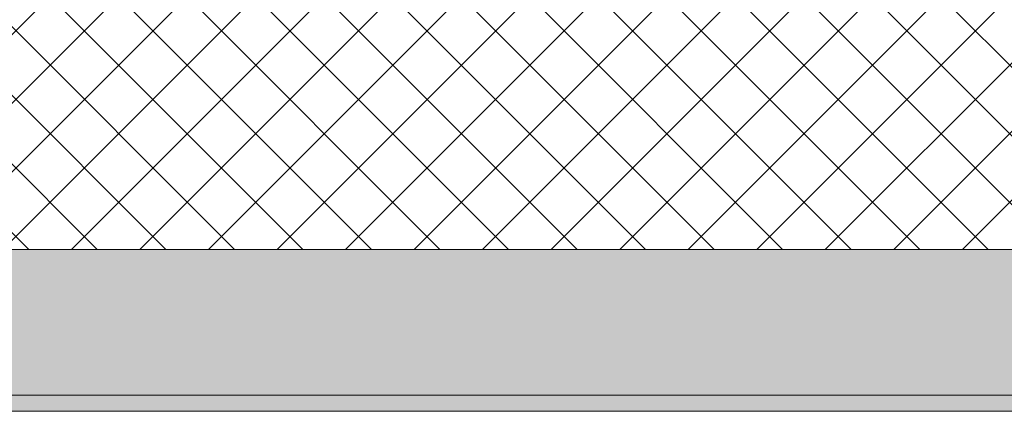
# Model space of a CAD drawing. Header units: millimetres. Extents: x -40968 to 13979, y -19284 to 4746.
# Tile 217 of 256: x -5152 to -4543, y -1699 to -1457. Entities that reach past the tile are written whole.
import ezdxf

# ---------------------------------------------------------------- set-up
doc = ezdxf.new("R2010")
doc.units = ezdxf.units.MM
doc.header["$MEASUREMENT"] = 0
doc.layers.add('12_FAÇ_Façana', color=7, linetype='Continuous')
doc.layers.add('12_FAÇ_Façana_Pluma_Nº__102', color=7, linetype='Continuous', lineweight=5, true_color=0xcccccc)
doc.layers.add('12_FAÇ_Façana_Pluma_Nº__174', color=7, linetype='Continuous', lineweight=13, true_color=0xe4ad2c)
doc.layers.add('12_FAÇ_Façana_Pluma_Nº__7', color=7, linetype='Continuous', lineweight=5)

# ---------------------------------------------------------------- blocks, each defined once
blk = doc.blocks.new('Muro_7_1', base_point=(-5726, -1193.98))
at = {"layer": '12_FAÇ_Façana_Pluma_Nº__102', "linetype": 'Continuous', "lineweight": 0, "true_color": 0xe5e5e5}
for points in [[(-5726, -1688.98), (-3383.43, -1688.98), (-3383.43, -1598.98), (-5726, -1598.98)], [(-5726, -1698.98), (-3383.43, -1698.98), (-3383.43, -1688.98), (-5726, -1688.98)]]:
    blk.add_hatch(color=254, dxfattribs=at).paths.add_polyline_path(points)
at = {"layer": '12_FAÇ_Façana_Pluma_Nº__174', "linetype": 'Continuous', "lineweight": 13, "true_color": 0xe4ad2c}
h = blk.add_hatch(dxfattribs=at)
h.set_pattern_fill('SATE_Aislamiento_0001', color=42, style=0, pattern_type=2)
h.set_pattern_definition([(45, (0, 0), (-21.2132, 21.2132), []), (135, (0, 0), (21.2132, 21.2132), [])])
h.paths.add_polyline_path([(-5726, -1598.98), (-3383.43, -1598.98), (-3383.43, -1418.98), (-5726, -1418.98)])
at = {"layer": '12_FAÇ_Façana_Pluma_Nº__7', "color": 7, "linetype": 'Continuous', "lineweight": 5}
for p, q in [((-5726, -1598.98), (-3383.43, -1598.98)), ((-5726, -1688.98), (-3383.43, -1688.98))]:
    blk.add_line(p, q, dxfattribs=at)
at = {"layer": '12_FAÇ_Façana_Pluma_Nº__7', "color": 7, "linetype": 'Continuous', "lineweight": 5, "flags": 128}
blk.add_lwpolyline([(-5726, -1698.98), (-3383.43, -1698.98)], dxfattribs=at)

msp = doc.modelspace()

# ---------------------------------------------------------------- block references
at = {"layer": '12_FAÇ_Façana', "color": 7, "lineweight": 20}
msp.add_blockref('Muro_7_1', (-5726, -1193.98), dxfattribs=at)

doc.saveas('drawing.dxf')
